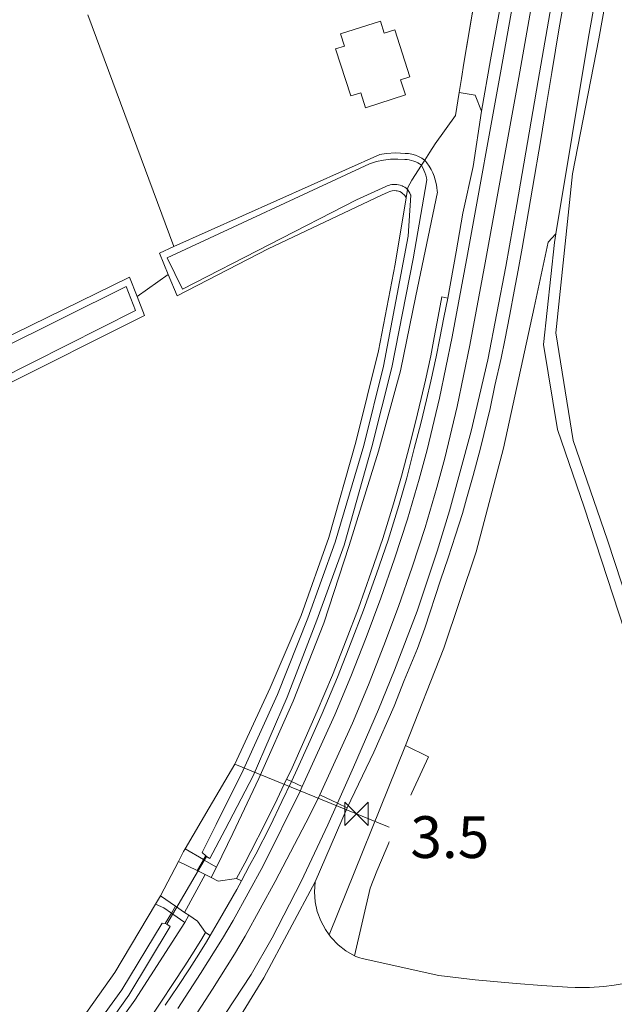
# Model space of a CAD drawing. Extents: x 140829 to 145054, y 448512 to 451778.
# Tile 100 of 152: x 143898 to 143955, y 450576 to 450671. Entities that reach past the tile are written whole.
import ezdxf

# ---------------------------------------------------------------- set-up
doc = ezdxf.new("R2010")
doc.units = 0
doc.header["$MEASUREMENT"] = 0
for name, color, linetype in [('geometrie2dBegroeidTerreindeel', 7, 'Continuous'), ('geometrie2dGrondvlak', 7, 'Continuous'), ('geometrie2dOnbegroeidTerreindeel', 7, 'Continuous'), ('geometrie2dOndersteunendWaterdeel', 7, 'Continuous'), ('geometrie2dOndersteunendWegdeel', 7, 'Continuous'), ('geometrie2dOverigeConstructie', 7, 'Continuous'), ('geometrie2dWaterdeel', 7, 'Continuous'), ('geometrie2dWegdeel', 7, 'Continuous'), ('HMPAL', 1, 'Continuous'), ('PPALHM', 10, 'Continuous')]:
    doc.layers.add(name, color=color, linetype=linetype)
doc.styles.get("Standard").update_dxf_attribs({"font": 'arial.ttf'})

msp = doc.modelspace()

# ---------------------------------------------------------------- linework, layer by layer
at = {"layer": 'geometrie2dBegroeidTerreindeel', "linetype": 'Continuous', "lineweight": 0}
for p, q in [((143904.932, 450671.13), (143913.185, 450648.905)), ((143922.23, 450648.695), (143933.096, 450653.834)), ((143933.096, 450653.834), (143933.735, 450654.126)), ((143933.735, 450654.126), (143933.875, 450654.186)), ((143933.875, 450654.186), (143933.995, 450654.227)), ((143933.995, 450654.227), (143934.114, 450654.257)), ((143934.114, 450654.257), (143934.294, 450654.278)), ((143934.294, 450654.278), (143934.484, 450654.268)), ((143935.441, 450653.595), (143934.384, 450647.236)), ((143934.484, 450654.268), (143934.604, 450654.248)), ((143934.604, 450654.248), (143934.724, 450654.219)), ((143934.724, 450654.219), (143934.845, 450654.179)), ((143934.845, 450654.179), (143934.995, 450654.089)), ((143934.995, 450654.089), (143935.145, 450653.98)), ((143935.145, 450653.98), (143935.235, 450653.9)), ((143935.235, 450653.9), (143935.316, 450653.8)), ((143935.316, 450653.8), (143935.416, 450653.651)), ((143935.416, 450653.651), (143935.441, 450653.595)), ((143913.185, 450648.905), (143911.802, 450648.287)), ((143911.802, 450648.287), (143912.643, 450646.234)), ((143913.483, 450644.182), (143922.23, 450648.695)), ((143934.384, 450647.236), (143932.787, 450638.931)), ((143912.643, 450646.234), (143909.649, 450644.136)), ((143909.649, 450644.136), (143912.643, 450646.234)), ((143912.643, 450646.234), (143913.483, 450644.182)), ((143908.939, 450645.969), (143877.363, 450630.575)), ((143909.649, 450644.136), (143908.939, 450645.969)), ((143910.359, 450642.303), (143909.649, 450644.136)), ((143891.635, 450632.953), (143910.359, 450642.303)), ((143932.787, 450638.931), (143930.628, 450630.184)), ((143930.628, 450630.184), (143928.045, 450621.045)), ((143928.045, 450621.045), (143925.397, 450613.552)), ((143925.397, 450613.552), (143922.4, 450606.641)), ((143922.4, 450606.641), (143919.016, 450599.323)), ((143919.016, 450599.323), (143916.561, 450595.145)), ((143916.561, 450595.145), (143914.257, 450591.222)), ((143914.108, 450590.967), (143913.608, 450590.003)), ((143914.257, 450591.222), (143914.108, 450590.967)), ((143913.608, 450590.003), (143911.909, 450586.718)), ((143911.909, 450586.718), (143911.434, 450585.922)), ((143911.434, 450585.922), (143907.529, 450579.376)), ((143907.529, 450579.376), (143900.732, 450569.833))]:
    msp.add_line(p, q, dxfattribs=at)
at = {"layer": 'geometrie2dGrondvlak', "linetype": 'Continuous', "lineweight": 0}
for p, q in [((143929.171, 450669.287), (143932.984, 450670.514)), ((143932.984, 450670.514), (143933.358, 450669.354)), ((143933.358, 450669.354), (143934.365, 450669.679)), ((143934.365, 450669.679), (143935.815, 450665.17)), ((143929.543, 450668.128), (143929.171, 450669.287)), ((143928.689, 450667.852), (143929.543, 450668.128)), ((143930.139, 450663.344), (143928.689, 450667.852)), ((143928.689, 450667.852), (143928.689, 450667.852)), ((143935.815, 450665.17), (143934.919, 450664.881)), ((143934.919, 450664.881), (143935.38, 450663.446)), ((143931.104, 450663.654), (143930.139, 450663.344)), ((143931.566, 450662.22), (143931.104, 450663.654)), ((143935.38, 450663.446), (143931.566, 450662.22))]:
    msp.add_line(p, q, dxfattribs=at)
at = {"layer": 'geometrie2dOnbegroeidTerreindeel', "linetype": 'Continuous', "lineweight": 0}
for p, q in [((143942.092, 450672.973), (143940.982, 450666.487)), ((143913.185, 450648.905), (143904.932, 450671.13)), ((143932.984, 450670.514), (143929.171, 450669.287)), ((143933.358, 450669.354), (143932.984, 450670.514)), ((143934.365, 450669.679), (143933.358, 450669.354)), ((143935.815, 450665.17), (143934.365, 450669.679)), ((143929.171, 450669.287), (143929.543, 450668.128)), ((143929.543, 450668.128), (143928.689, 450667.852)), ((143928.689, 450667.852), (143930.139, 450663.344)), ((143940.982, 450666.487), (143940.77, 450665.014)), ((143934.919, 450664.881), (143935.815, 450665.17)), ((143940.77, 450665.014), (143940.547, 450663.672)), ((143935.38, 450663.446), (143934.919, 450664.881)), ((143930.139, 450663.344), (143931.104, 450663.654)), ((143931.104, 450663.654), (143931.566, 450662.22)), ((143931.104, 450663.654), (143931.104, 450663.654)), ((143931.566, 450662.22), (143935.38, 450663.446)), ((143940.547, 450663.672), (143940.184, 450661.48)), ((143940.184, 450661.48), (143938.249, 450658.747)), ((143938.249, 450658.747), (143937.731, 450657.953)), ((143932.935, 450657.724), (143913.185, 450648.905)), ((143933.545, 450657.825), (143932.935, 450657.724)), ((143934.475, 450657.878), (143933.545, 450657.825)), ((143935.365, 450657.83), (143934.475, 450657.878)), ((143935.675, 450657.821), (143935.365, 450657.83)), ((143936.005, 450657.762), (143935.675, 450657.821)), ((143936.335, 450657.673), (143936.005, 450657.762)), ((143936.645, 450657.554), (143936.335, 450657.673)), ((143936.946, 450657.394), (143936.645, 450657.554)), ((143937.226, 450657.205), (143936.946, 450657.394)), ((143937.731, 450657.953), (143937.238, 450657.195)), ((143937.238, 450657.195), (143937.226, 450657.205))]:
    msp.add_line(p, q, dxfattribs=at)
at = {"layer": 'geometrie2dOndersteunendWaterdeel', "linetype": 'Continuous', "lineweight": 0}
for p, q in [((143952.947, 450668.974), (143960.716, 450713.165)), ((143961.791, 450712.848), (143953.933, 450668.824)), ((143949.812, 450650.143), (143952.947, 450668.974)), ((143953.933, 450668.824), (143951.414, 450655.895)), ((143913.185, 450648.905), (143932.935, 450657.724)), ((143932.935, 450657.724), (143933.545, 450657.825)), ((143933.545, 450657.825), (143934.475, 450657.878)), ((143934.475, 450657.878), (143935.365, 450657.83)), ((143935.365, 450657.83), (143935.675, 450657.821)), ((143935.675, 450657.821), (143936.005, 450657.762)), ((143936.005, 450657.762), (143936.335, 450657.673)), ((143936.335, 450657.673), (143936.645, 450657.554)), ((143936.645, 450657.554), (143936.946, 450657.394)), ((143936.946, 450657.394), (143937.226, 450657.205)), ((143931.948, 450656.851), (143912.543, 450647.819)), ((143932.607, 450657.053), (143931.948, 450656.851)), ((143933.277, 450657.195), (143932.607, 450657.053)), ((143933.956, 450657.276), (143933.277, 450657.195)), ((143934.646, 450657.288), (143933.956, 450657.276)), ((143935.336, 450657.25), (143934.646, 450657.288)), ((143935.546, 450657.241), (143935.336, 450657.25)), ((143935.756, 450657.211), (143935.546, 450657.241)), ((143935.966, 450657.162), (143935.756, 450657.211)), ((143936.177, 450657.102), (143935.966, 450657.162)), ((143936.377, 450657.023), (143936.177, 450657.102)), ((143936.567, 450656.934), (143936.377, 450657.023)), ((143936.747, 450656.824), (143936.567, 450656.934)), ((143936.914, 450656.697), (143936.747, 450656.824)), ((143937.238, 450657.195), (143936.914, 450656.697)), ((143936.914, 450656.697), (143937.238, 450657.195)), ((143936.922, 450656.685), (143936.914, 450656.697)), ((143937.05, 450656.464), (143936.922, 450656.685)), ((143937.163, 450656.235), (143937.05, 450656.464)), ((143937.226, 450657.205), (143937.238, 450657.195)), ((143937.238, 450657.195), (143937.45, 450656.925)), ((143937.238, 450657.195), (143937.238, 450657.195)), ((143937.45, 450656.925), (143937.654, 450656.623)), ((143937.654, 450656.623), (143937.837, 450656.309)), ((143937.258, 450655.998), (143937.163, 450656.235)), ((143937.338, 450655.755), (143937.258, 450655.998)), ((143937.401, 450655.507), (143937.338, 450655.755)), ((143937.44, 450655.294), (143937.401, 450655.507)), ((143937.837, 450656.309), (143937.997, 450655.982)), ((143937.997, 450655.982), (143938.134, 450655.646)), ((143938.134, 450655.646), (143938.247, 450655.3)), ((143951.414, 450655.895), (143949.811, 450640.634)), ((143930.677, 450653.398), (143933.493, 450654.655)), ((143933.493, 450654.655), (143933.633, 450654.726)), ((143933.633, 450654.726), (143933.783, 450654.776)), ((143933.783, 450654.776), (143933.933, 450654.827)), ((143933.933, 450654.827), (143934.093, 450654.857)), ((143934.093, 450654.857), (143934.253, 450654.867)), ((143934.253, 450654.867), (143934.413, 450654.868)), ((143934.413, 450654.868), (143934.563, 450654.858)), ((143934.563, 450654.858), (143934.723, 450654.829)), ((143934.723, 450654.829), (143934.883, 450654.789)), ((143934.883, 450654.789), (143935.043, 450654.73)), ((143935.043, 450654.73), (143935.059, 450654.723)), ((143935.059, 450654.723), (143935.173, 450654.67)), ((143935.173, 450654.67), (143935.313, 450654.59)), ((143935.313, 450654.59), (143935.444, 450654.501)), ((143936.137, 450647.734), (143937.44, 450655.294)), ((143938.247, 450655.3), (143938.336, 450654.947)), ((143938.336, 450654.947), (143938.401, 450654.59)), ((143938.401, 450654.59), (143938.44, 450654.228)), ((143933.096, 450653.834), (143922.23, 450648.695)), ((143933.735, 450654.126), (143933.096, 450653.834)), ((143933.875, 450654.186), (143933.735, 450654.126)), ((143933.995, 450654.227), (143933.875, 450654.186)), ((143934.114, 450654.257), (143933.995, 450654.227)), ((143934.294, 450654.278), (143934.114, 450654.257)), ((143934.484, 450654.268), (143934.294, 450654.278)), ((143934.384, 450647.236), (143935.441, 450653.595)), ((143934.604, 450654.248), (143934.484, 450654.268)), ((143934.724, 450654.219), (143934.604, 450654.248)), ((143934.845, 450654.179), (143934.724, 450654.219)), ((143934.995, 450654.089), (143934.845, 450654.179)), ((143935.145, 450653.98), (143934.995, 450654.089)), ((143935.235, 450653.9), (143935.145, 450653.98)), ((143935.316, 450653.8), (143935.235, 450653.9)), ((143935.416, 450653.651), (143935.316, 450653.8)), ((143935.441, 450653.595), (143935.416, 450653.651)), ((143935.573, 450654.392), (143935.441, 450653.595)), ((143935.441, 450653.595), (143935.573, 450654.392)), ((143935.441, 450653.595), (143935.441, 450653.595)), ((143935.444, 450654.501), (143935.564, 450654.401)), ((143935.564, 450654.401), (143935.573, 450654.392)), ((143935.573, 450654.392), (143935.612, 450654.34)), ((143935.612, 450654.34), (143935.711, 450654.193)), ((143935.897, 450653.838), (143935.647, 450649.899)), ((143935.711, 450654.193), (143935.8, 450654.041)), ((143935.8, 450654.041), (143935.878, 450653.882)), ((143935.878, 450653.882), (143935.897, 450653.838)), ((143938.445, 450654.139), (143936.374, 450644.199)), ((143938.44, 450654.228), (143938.445, 450654.139)), ((143914.011, 450644.843), (143930.677, 450653.398)), ((143935.647, 450649.899), (143933.29, 450637.468)), ((143949.67, 450649.287), (143949.812, 450650.143)), ((143911.802, 450648.287), (143913.185, 450648.905)), ((143948.635, 450639.529), (143949.67, 450649.287)), ((143912.643, 450646.234), (143911.802, 450648.287)), ((143911.802, 450648.287), (143911.802, 450648.287)), ((143922.23, 450648.695), (143913.483, 450644.182)), ((143912.543, 450647.819), (143914.011, 450644.843)), ((143932.787, 450638.931), (143934.384, 450647.236)), ((143934.086, 450637.321), (143936.137, 450647.734)), ((143913.483, 450644.182), (143912.643, 450646.234)), ((143877.363, 450630.575), (143908.939, 450645.969)), ((143908.939, 450645.969), (143909.649, 450644.136)), ((143908.611, 450645.079), (143889.089, 450635.406)), ((143909.497, 450642.781), (143908.611, 450645.079)), ((143936.374, 450644.199), (143934.903, 450636.997)), ((143909.649, 450644.136), (143910.359, 450642.303)), ((143879.48, 450627.701), (143909.497, 450642.781)), ((143910.359, 450642.303), (143891.635, 450632.953)), ((143949.811, 450640.634), (143951.455, 450630.335)), ((143949.954, 450631.377), (143948.635, 450639.529)), ((143930.628, 450630.184), (143932.787, 450638.931)), ((143933.29, 450637.468), (143931.385, 450629.869)), ((143932.176, 450629.714), (143934.086, 450637.321)), ((143934.903, 450636.997), (143932.805, 450629.311)), ((143952.507, 450623.941), (143949.954, 450631.377)), ((143928.045, 450621.045), (143930.628, 450630.184)), ((143951.455, 450630.335), (143954.761, 450620.793)), ((143931.385, 450629.869), (143928.633, 450620.585)), ((143929.507, 450620.309), (143932.176, 450629.714)), ((143932.805, 450629.311), (143929.982, 450620.285)), ((143965.811, 450583.283), (143952.507, 450623.941)), ((143925.397, 450613.552), (143928.045, 450621.045)), ((143928.633, 450620.585), (143926.012, 450613.3)), ((143954.761, 450620.793), (143962.197, 450598.011)), ((143926.88, 450613.13), (143929.507, 450620.309)), ((143929.982, 450620.285), (143927.564, 450612.821)), ((143922.4, 450606.641), (143925.397, 450613.552)), ((143926.012, 450613.3), (143923.131, 450606.011)), ((143924.055, 450605.731), (143926.88, 450613.13)), ((143927.564, 450612.821), (143924.631, 450605.349)), ((143919.016, 450599.323), (143922.4, 450606.641)), ((143923.131, 450606.011), (143919.824, 450598.761)), ((143920.775, 450598.207), (143924.055, 450605.731)), ((143924.631, 450605.349), (143921.337, 450597.962)), ((143916.561, 450595.145), (143919.016, 450599.323)), ((143919.824, 450598.761), (143917.223, 450593.528)), ((143918.098, 450593.066), (143920.775, 450598.207)), ((143921.337, 450597.962), (143918.819, 450592.685)), ((143914.257, 450591.222), (143916.561, 450595.145)), ((143917.223, 450593.528), (143915.902, 450590.868)), ((143916.64, 450590.269), (143918.098, 450593.066)), ((143918.819, 450592.685), (143917.273, 450589.448)), ((143916.035, 450590.176), (143914.257, 450591.222)), ((143915.902, 450590.868), (143916.247, 450590.528)), ((143916.247, 450590.528), (143916.035, 450590.176)), ((143916.035, 450590.176), (143916.247, 450590.528)), ((143916.247, 450590.528), (143916.299, 450590.477)), ((143916.299, 450590.477), (143916.64, 450590.269)), ((143916.1, 450590.138), (143916.035, 450590.176)), ((143917.273, 450589.448), (143916.1, 450590.138)), ((143907.529, 450579.376), (143911.434, 450585.922)), ((143911.434, 450585.922), (143912.206, 450585.549)), ((143912.206, 450585.549), (143912.941, 450585.042)), ((143912.339, 450584.042), (143912.941, 450585.042)), ((143912.941, 450585.042), (143912.339, 450584.042)), ((143912.941, 450585.042), (143913.068, 450584.954)), ((143913.068, 450584.954), (143914.223, 450584.158)), ((143912.066, 450584.099), (143908.197, 450577.702)), ((143908.853, 450577.19), (143912.825, 450583.77)), ((143914.223, 450584.158), (143909.425, 450576.717)), ((143912.339, 450584.042), (143912.066, 450584.099)), ((143912.514, 450584.006), (143912.339, 450584.042)), ((143912.825, 450583.77), (143912.514, 450584.006)), ((143900.732, 450569.833), (143907.529, 450579.376)), ((143908.197, 450577.702), (143900.051, 450566.484)), ((143900.877, 450566.055), (143908.853, 450577.19)), ((143909.425, 450576.717), (143901.282, 450565.372))]:
    msp.add_line(p, q, dxfattribs=at)
at = {"layer": 'geometrie2dOndersteunendWegdeel', "linetype": 'Continuous', "lineweight": 0}
for p, q in [((143960.716, 450713.165), (143952.947, 450668.974)), ((143950.135, 450669.855), (143950.771, 450673.461)), ((143949.42, 450665.59), (143950.135, 450669.855)), ((143952.947, 450668.974), (143949.812, 450650.143)), ((143948.892, 450662.338), (143949.42, 450665.59)), ((143940.184, 450661.48), (143940.547, 450663.672)), ((143940.547, 450663.672), (143942.068, 450663.42)), ((143942.068, 450663.42), (143942.681, 450661.88)), ((143948.353, 450659.171), (143948.892, 450662.338)), ((143938.249, 450658.747), (143940.184, 450661.48)), ((143942.681, 450661.88), (143941.884, 450656.591)), ((143937.731, 450657.953), (143938.249, 450658.747)), ((143947.571, 450654.523), (143948.353, 450659.171)), ((143937.238, 450657.195), (143937.731, 450657.953)), ((143937.45, 450656.925), (143937.238, 450657.195)), ((143937.654, 450656.623), (143937.45, 450656.925)), ((143937.837, 450656.309), (143937.654, 450656.623)), ((143941.884, 450656.591), (143940.903, 450652.115)), ((143937.997, 450655.982), (143937.837, 450656.309)), ((143938.134, 450655.646), (143937.997, 450655.982)), ((143938.247, 450655.3), (143938.134, 450655.646)), ((143938.336, 450654.947), (143938.247, 450655.3)), ((143938.401, 450654.59), (143938.336, 450654.947)), ((143938.44, 450654.228), (143938.401, 450654.59)), ((143947.187, 450652.275), (143947.571, 450654.523)), ((143936.374, 450644.199), (143938.445, 450654.139)), ((143938.445, 450654.139), (143938.44, 450654.228)), ((143940.903, 450652.115), (143940.243, 450648.412)), ((143946.568, 450648.77), (143947.187, 450652.275)), ((143949.812, 450650.143), (143949.074, 450649.331)), ((143949.074, 450649.331), (143949.812, 450650.143)), ((143949.812, 450650.143), (143949.67, 450649.287)), ((143949.812, 450650.143), (143949.812, 450650.143)), ((143949.074, 450649.331), (143947.737, 450643.065)), ((143947.737, 450643.065), (143949.074, 450649.331)), ((143949.67, 450649.287), (143948.635, 450639.529)), ((143940.243, 450648.412), (143939.437, 450643.977)), ((143946.197, 450646.66), (143946.568, 450648.77)), ((143945.824, 450644.651), (143946.197, 450646.66)), ((143934.903, 450636.997), (143936.374, 450644.199)), ((143945.404, 450642.401), (143945.824, 450644.651)), ((143938.531, 450642.221), (143938.886, 450644.096)), ((143938.886, 450644.096), (143938.531, 450642.221)), ((143938.886, 450644.096), (143939.437, 450643.977)), ((143939.437, 450643.977), (143938.886, 450644.096)), ((143939.437, 450643.977), (143939.078, 450642.102)), ((143947.737, 450643.065), (143944.772, 450629.606)), ((143944.772, 450629.606), (143947.737, 450643.065)), ((143944.92, 450639.935), (143945.404, 450642.401)), ((143938.138, 450640.209), (143938.531, 450642.221)), ((143938.531, 450642.221), (143938.138, 450640.209)), ((143939.078, 450642.102), (143938.691, 450640.137)), ((143937.811, 450638.45), (143938.138, 450640.209)), ((143938.138, 450640.209), (143937.811, 450638.45)), ((143938.691, 450640.137), (143938.325, 450638.342)), ((143944.55, 450638.21), (143944.92, 450639.935)), ((143948.635, 450639.529), (143949.954, 450631.377)), ((143937.298, 450636.127), (143937.811, 450638.45)), ((143937.811, 450638.45), (143937.298, 450636.127)), ((143938.325, 450638.342), (143937.812, 450636.011)), ((143943.941, 450635.595), (143944.55, 450638.21)), ((143932.805, 450629.311), (143934.903, 450636.997)), ((143936.891, 450634.345), (143937.298, 450636.127)), ((143937.298, 450636.127), (143936.891, 450634.345)), ((143937.812, 450636.011), (143937.403, 450634.224)), ((143943.496, 450633.408), (143943.941, 450635.595)), ((143936.342, 450632.091), (143936.891, 450634.345)), ((143936.891, 450634.345), (143936.342, 450632.091)), ((143937.403, 450634.224), (143936.853, 450631.963)), ((143942.595, 450629.608), (143943.496, 450633.408)), ((143935.727, 450629.692), (143936.342, 450632.091)), ((143936.342, 450632.091), (143935.727, 450629.692)), ((143936.853, 450631.963), (143936.236, 450629.562)), ((143949.954, 450631.377), (143952.507, 450623.941)), ((143929.982, 450620.285), (143932.805, 450629.311)), ((143935.013, 450626.905), (143935.727, 450629.692)), ((143935.727, 450629.692), (143935.013, 450626.905)), ((143936.236, 450629.562), (143935.52, 450626.767)), ((143941.87, 450626.984), (143942.595, 450629.608)), ((143944.772, 450629.606), (143942.151, 450619.681)), ((143942.151, 450619.681), (143944.772, 450629.606)), ((143934.24, 450624.262), (143935.013, 450626.905)), ((143935.013, 450626.905), (143934.24, 450624.262)), ((143935.52, 450626.767), (143934.743, 450624.11)), ((143941.251, 450624.75), (143941.87, 450626.984)), ((143940.849, 450623.353), (143941.251, 450624.75)), ((143933.216, 450620.956), (143934.24, 450624.262)), ((143934.24, 450624.262), (143933.216, 450620.956)), ((143934.743, 450624.11), (143933.715, 450620.793)), ((143952.507, 450623.941), (143965.811, 450583.283)), ((143940.193, 450621.249), (143940.849, 450623.353)), ((143932.111, 450617.723), (143933.216, 450620.956)), ((143933.216, 450620.956), (143932.111, 450617.723)), ((143933.715, 450620.793), (143932.607, 450617.551)), ((143939.469, 450619.085), (143940.193, 450621.249)), ((143927.564, 450612.821), (143929.982, 450620.285)), ((143942.151, 450619.681), (143939.055, 450610.449)), ((143939.055, 450610.449), (143942.151, 450619.681)), ((143938.758, 450616.952), (143939.469, 450619.085)), ((143930.876, 450614.26), (143932.111, 450617.723)), ((143932.111, 450617.723), (143930.876, 450614.26)), ((143932.607, 450617.551), (143931.37, 450614.078)), ((143937.239, 450612.363), (143938.758, 450616.952)), ((143929.703, 450611.216), (143930.876, 450614.26)), ((143930.876, 450614.26), (143929.703, 450611.216)), ((143931.37, 450614.078), (143930.193, 450611.026)), ((143924.631, 450605.349), (143927.564, 450612.821)), ((143936.535, 450610.401), (143937.239, 450612.363)), ((143928.376, 450607.845), (143929.703, 450611.216)), ((143929.703, 450611.216), (143928.376, 450607.845)), ((143930.193, 450611.026), (143928.863, 450607.646)), ((143935.262, 450607.337), (143936.535, 450610.401)), ((143939.055, 450610.449), (143935.387, 450601.124)), ((143935.387, 450601.124), (143939.055, 450610.449)), ((143926.927, 450604.394), (143928.376, 450607.845)), ((143928.376, 450607.845), (143926.927, 450604.394)), ((143928.863, 450607.646), (143927.41, 450604.187)), ((143934.302, 450604.89), (143935.262, 450607.337)), ((143921.337, 450597.962), (143924.631, 450605.349)), ((143932.355, 450600.484), (143934.302, 450604.89)), ((143925.782, 450601.792), (143926.927, 450604.394)), ((143926.927, 450604.394), (143925.782, 450601.792)), ((143927.41, 450604.187), (143926.262, 450601.579)), ((143924.381, 450598.699), (143925.782, 450601.792)), ((143925.782, 450601.792), (143924.381, 450598.699)), ((143926.262, 450601.579), (143924.857, 450598.477)), ((143928.058, 450582.985), (143935.387, 450601.124)), ((143935.387, 450601.124), (143928.058, 450582.985)), ((143935.387, 450601.124), (143937.592, 450600.034)), ((143935.387, 450601.124), (143935.387, 450601.124)), ((143937.592, 450600.034), (143935.387, 450601.124)), ((143929.81, 450595.146), (143932.355, 450600.484)), ((143937.592, 450600.034), (143933.993, 450592.221)), ((143933.993, 450592.221), (143937.592, 450600.034)), ((143918.819, 450592.685), (143921.337, 450597.962)), ((143923.989, 450597.88), (143924.381, 450598.699)), ((143924.381, 450598.699), (143923.989, 450597.88)), ((143924.857, 450598.477), (143924.465, 450597.656)), ((143923.07, 450595.96), (143923.989, 450597.88)), ((143923.989, 450597.88), (143923.07, 450595.96)), ((143924.465, 450597.656), (143923.544, 450595.732)), ((143924.465, 450597.656), (143923.989, 450597.88)), ((143923.989, 450597.88), (143923.989, 450597.88)), ((143923.989, 450597.88), (143924.465, 450597.656)), ((143924.465, 450597.656), (143924.465, 450597.656)), ((143921.938, 450593.623), (143923.07, 450595.96)), ((143923.07, 450595.96), (143921.938, 450593.623)), ((143923.544, 450595.732), (143922.408, 450593.389)), ((143926.735, 450588.048), (143929.81, 450595.146)), ((143920.562, 450590.958), (143921.938, 450593.623)), ((143921.938, 450593.623), (143920.562, 450590.958)), ((143922.408, 450593.389), (143921.028, 450590.715)), ((143917.273, 450589.448), (143918.819, 450592.685)), ((143933.993, 450592.221), (143932.626, 450589.063)), ((143932.626, 450589.063), (143933.993, 450592.221)), ((143913.608, 450590.003), (143914.108, 450590.967)), ((143914.108, 450590.967), (143914.257, 450591.222)), ((143914.257, 450591.222), (143916.035, 450590.176)), ((143919.979, 450589.847), (143920.562, 450590.958)), ((143920.562, 450590.958), (143919.979, 450589.847)), ((143921.028, 450590.715), (143920.444, 450589.602)), ((143915.401, 450589.123), (143913.608, 450590.003)), ((143916.035, 450590.176), (143915.401, 450589.123)), ((143915.401, 450589.123), (143916.035, 450590.176)), ((143916.035, 450590.176), (143916.035, 450590.176)), ((143916.035, 450590.176), (143916.1, 450590.138)), ((143916.1, 450590.138), (143917.273, 450589.448)), ((143916.764, 450588.45), (143917.273, 450589.448)), ((143917.273, 450589.448), (143916.764, 450588.45)), ((143917.273, 450589.448), (143917.273, 450589.448)), ((143919.196, 450588.381), (143919.979, 450589.847)), ((143919.979, 450589.847), (143919.196, 450588.381)), ((143920.444, 450589.602), (143919.66, 450588.134)), ((143916.187, 450588.737), (143915.401, 450589.123)), ((143916.764, 450588.45), (143916.187, 450588.737)), ((143932.626, 450589.063), (143932.003, 450587.455)), ((143932.003, 450587.455), (143932.626, 450589.063)), ((143917.417, 450588.126), (143916.764, 450588.45)), ((143916.764, 450588.45), (143916.764, 450588.45)), ((143919.196, 450588.381), (143917.417, 450588.126)), ((143919.66, 450588.134), (143919.196, 450588.381)), ((143926.667, 450587.097), (143926.735, 450588.048)), ((143911.434, 450585.922), (143911.909, 450586.718)), ((143911.909, 450586.718), (143913.351, 450585.722)), ((143911.909, 450586.718), (143911.909, 450586.718)), ((143926.734, 450586.145), (143926.667, 450587.097)), ((143932.003, 450587.455), (143930.503, 450580.95)), ((143930.503, 450580.95), (143932.003, 450587.455)), ((143912.206, 450585.549), (143911.434, 450585.922)), ((143912.941, 450585.042), (143913.351, 450585.722)), ((143913.351, 450585.722), (143912.941, 450585.042)), ((143913.351, 450585.722), (143914.214, 450585.125)), ((143926.931, 450585.212), (143926.734, 450586.145)), ((143912.941, 450585.042), (143912.206, 450585.549)), ((143913.068, 450584.954), (143912.941, 450585.042)), ((143914.223, 450584.158), (143913.068, 450584.954)), ((143914.214, 450585.125), (143914.625, 450584.841)), ((143914.214, 450585.125), (143914.214, 450585.125)), ((143914.223, 450584.158), (143914.625, 450584.841)), ((143914.625, 450584.841), (143914.223, 450584.158)), ((143914.625, 450584.841), (143915.442, 450584.278)), ((143927.257, 450584.316), (143926.931, 450585.212)), ((143909.425, 450576.717), (143914.223, 450584.158)), ((143915.442, 450584.278), (143916.206, 450583.186)), ((143927.704, 450583.473), (143927.257, 450584.316)), ((143915.847, 450582.581), (143916.206, 450583.186)), ((143916.206, 450583.186), (143915.847, 450582.581)), ((143916.206, 450583.186), (143916.657, 450582.918)), ((143916.206, 450583.186), (143916.206, 450583.186)), ((143916.657, 450582.918), (143916.298, 450582.311)), ((143928.058, 450582.985), (143927.704, 450583.473)), ((143928.264, 450582.701), (143928.058, 450582.985)), ((143915.127, 450581.397), (143915.847, 450582.581)), ((143915.847, 450582.581), (143915.127, 450581.397)), ((143916.298, 450582.311), (143915.572, 450581.118)), ((143928.926, 450582.015), (143928.264, 450582.701)), ((143929.677, 450581.427), (143928.926, 450582.015)), ((143914.227, 450579.996), (143915.127, 450581.397)), ((143915.127, 450581.397), (143914.227, 450579.996)), ((143915.572, 450581.118), (143914.669, 450579.711)), ((143930.503, 450580.95), (143929.677, 450581.427)), ((143930.624, 450580.9), (143930.503, 450580.95)), ((143913.124, 450578.3), (143914.227, 450579.996)), ((143914.227, 450579.996), (143913.124, 450578.3)), ((143931.013, 450580.757), (143930.624, 450580.9)), ((143931.244, 450580.7), (143931.013, 450580.757)), ((143938.596, 450579.069), (143931.244, 450580.7)), ((143914.669, 450579.711), (143913.563, 450578.01)), ((143942.066, 450578.666), (143938.596, 450579.069)), ((143911.923, 450576.513), (143913.124, 450578.3)), ((143913.124, 450578.3), (143911.923, 450576.513)), ((143946.003, 450578.324), (143942.066, 450578.666)), ((143948.471, 450578.132), (143946.003, 450578.324)), ((143950.94, 450577.954), (143948.471, 450578.132)), ((143955.385, 450578.149), (143954.422, 450578.022)), ((143956.734, 450578.376), (143955.385, 450578.149)), ((143913.563, 450578.01), (143912.36, 450576.22)), ((143951.665, 450577.917), (143950.94, 450577.954)), ((143953.045, 450577.921), (143951.665, 450577.917)), ((143954.422, 450578.022), (143953.045, 450577.921)), ((143901.282, 450565.372), (143909.425, 450576.717)), ((143910.707, 450574.699), (143911.923, 450576.513)), ((143911.923, 450576.513), (143910.707, 450574.699))]:
    msp.add_line(p, q, dxfattribs=at)
at = {"layer": 'geometrie2dOverigeConstructie', "linetype": 'Continuous', "lineweight": 0}
for p, q in [((143912.514, 450584.006), (143916.299, 450590.477)), ((143916.299, 450590.477), (143912.514, 450584.006))]:
    msp.add_line(p, q, dxfattribs=at)
at = {"layer": 'geometrie2dWaterdeel', "linetype": 'Continuous', "lineweight": 0}
for p, q in [((143961.791, 450712.848), (143953.933, 450668.824)), ((143953.933, 450668.824), (143951.414, 450655.895)), ((143912.543, 450647.819), (143931.948, 450656.851)), ((143931.948, 450656.851), (143932.607, 450657.053)), ((143932.607, 450657.053), (143933.277, 450657.195)), ((143933.277, 450657.195), (143933.956, 450657.276)), ((143933.956, 450657.276), (143934.646, 450657.288)), ((143934.646, 450657.288), (143935.336, 450657.25)), ((143935.336, 450657.25), (143935.546, 450657.241)), ((143935.546, 450657.241), (143935.756, 450657.211)), ((143935.756, 450657.211), (143935.966, 450657.162)), ((143935.966, 450657.162), (143936.177, 450657.102)), ((143936.914, 450656.697), (143935.989, 450655.277)), ((143935.989, 450655.277), (143936.914, 450656.697)), ((143936.177, 450657.102), (143936.377, 450657.023)), ((143936.377, 450657.023), (143936.567, 450656.934)), ((143936.567, 450656.934), (143936.747, 450656.824)), ((143936.747, 450656.824), (143936.914, 450656.697)), ((143936.914, 450656.697), (143936.922, 450656.685)), ((143936.914, 450656.697), (143936.914, 450656.697)), ((143936.922, 450656.685), (143937.05, 450656.464)), ((143937.05, 450656.464), (143937.163, 450656.235)), ((143937.163, 450656.235), (143937.258, 450655.998)), ((143937.258, 450655.998), (143937.338, 450655.755)), ((143937.338, 450655.755), (143937.401, 450655.507)), ((143937.401, 450655.507), (143937.44, 450655.294)), ((143951.414, 450655.895), (143949.811, 450640.634)), ((143933.493, 450654.655), (143930.677, 450653.398)), ((143933.633, 450654.726), (143933.493, 450654.655)), ((143933.783, 450654.776), (143933.633, 450654.726)), ((143933.933, 450654.827), (143933.783, 450654.776)), ((143934.093, 450654.857), (143933.933, 450654.827)), ((143934.253, 450654.867), (143934.093, 450654.857)), ((143934.413, 450654.868), (143934.253, 450654.867)), ((143934.563, 450654.858), (143934.413, 450654.868)), ((143934.723, 450654.829), (143934.563, 450654.858)), ((143934.883, 450654.789), (143934.723, 450654.829)), ((143935.043, 450654.73), (143934.883, 450654.789)), ((143935.059, 450654.723), (143935.043, 450654.73)), ((143935.173, 450654.67), (143935.059, 450654.723)), ((143935.313, 450654.59), (143935.173, 450654.67)), ((143935.444, 450654.501), (143935.313, 450654.59)), ((143935.605, 450654.585), (143935.573, 450654.392)), ((143935.573, 450654.392), (143935.605, 450654.585)), ((143935.989, 450655.277), (143935.605, 450654.585)), ((143935.605, 450654.585), (143935.989, 450655.277)), ((143937.44, 450655.294), (143936.137, 450647.734)), ((143935.564, 450654.401), (143935.444, 450654.501)), ((143935.573, 450654.392), (143935.564, 450654.401)), ((143935.573, 450654.392), (143935.573, 450654.392)), ((143935.612, 450654.34), (143935.573, 450654.392)), ((143935.711, 450654.193), (143935.612, 450654.34)), ((143935.647, 450649.899), (143935.897, 450653.838)), ((143935.8, 450654.041), (143935.711, 450654.193)), ((143935.878, 450653.882), (143935.8, 450654.041)), ((143935.897, 450653.838), (143935.878, 450653.882)), ((143930.677, 450653.398), (143914.011, 450644.843)), ((143933.29, 450637.468), (143935.647, 450649.899)), ((143914.011, 450644.843), (143912.543, 450647.819)), ((143936.137, 450647.734), (143934.086, 450637.321)), ((143889.089, 450635.406), (143908.611, 450645.079)), ((143908.611, 450645.079), (143909.497, 450642.781)), ((143909.497, 450642.781), (143879.48, 450627.701)), ((143949.811, 450640.634), (143951.455, 450630.335)), ((143931.385, 450629.869), (143933.29, 450637.468)), ((143934.086, 450637.321), (143932.176, 450629.714)), ((143951.455, 450630.335), (143954.761, 450620.793)), ((143928.633, 450620.585), (143931.385, 450629.869)), ((143932.176, 450629.714), (143929.507, 450620.309)), ((143926.012, 450613.3), (143928.633, 450620.585)), ((143954.761, 450620.793), (143962.197, 450598.011)), ((143929.507, 450620.309), (143926.88, 450613.13)), ((143923.131, 450606.011), (143926.012, 450613.3)), ((143926.88, 450613.13), (143924.055, 450605.731)), ((143919.824, 450598.761), (143923.131, 450606.011)), ((143924.055, 450605.731), (143920.775, 450598.207)), ((143917.223, 450593.528), (143919.824, 450598.761)), ((143920.775, 450598.207), (143918.098, 450593.066)), ((143915.902, 450590.868), (143917.223, 450593.528)), ((143918.098, 450593.066), (143916.64, 450590.269)), ((143916.247, 450590.528), (143915.902, 450590.868)), ((143916.299, 450590.477), (143916.247, 450590.528)), ((143916.64, 450590.269), (143916.299, 450590.477)), ((143908.197, 450577.702), (143912.066, 450584.099)), ((143912.825, 450583.77), (143908.853, 450577.19)), ((143912.066, 450584.099), (143912.339, 450584.042)), ((143912.339, 450584.042), (143912.514, 450584.006)), ((143912.514, 450584.006), (143912.825, 450583.77)), ((143900.051, 450566.484), (143908.197, 450577.702)), ((143908.853, 450577.19), (143900.877, 450566.055)), ((143908.197, 450577.702), (143908.197, 450577.702))]:
    msp.add_line(p, q, dxfattribs=at)
at = {"layer": 'geometrie2dWegdeel', "linetype": 'Continuous', "lineweight": 0}
for p, q in [((143947.409, 450681.97), (143944.575, 450665.912)), ((143944.575, 450665.912), (143947.409, 450681.97)), ((143946.266, 450665.117), (143949.193, 450681.685)), ((143949.193, 450681.685), (143946.266, 450665.117)), ((143943.555, 450666.788), (143944.934, 450674.349)), ((143944.934, 450674.349), (143943.555, 450666.788)), ((143948.126, 450664.814), (143949.822, 450674.706)), ((143949.822, 450674.706), (143948.126, 450664.814)), ((143950.771, 450673.461), (143950.135, 450669.855)), ((143940.982, 450666.487), (143942.092, 450672.973)), ((143950.135, 450669.855), (143949.42, 450665.59)), ((143942.681, 450661.88), (143943.555, 450666.788)), ((143943.555, 450666.788), (143942.681, 450661.88)), ((143940.77, 450665.014), (143940.982, 450666.487)), ((143944.575, 450665.912), (143941.341, 450648.142)), ((143941.341, 450648.142), (143944.575, 450665.912)), ((143940.547, 450663.672), (143940.77, 450665.014)), ((143943.034, 450647.348), (143946.266, 450665.117)), ((143946.266, 450665.117), (143943.034, 450647.348)), ((143949.42, 450665.59), (143948.892, 450662.338)), ((143946.068, 450652.933), (143948.126, 450664.814)), ((143948.126, 450664.814), (143946.068, 450652.933)), ((143942.068, 450663.42), (143940.547, 450663.672)), ((143942.681, 450661.88), (143942.068, 450663.42)), ((143948.892, 450662.338), (143948.353, 450659.171)), ((143941.884, 450656.591), (143942.681, 450661.88)), ((143942.681, 450661.88), (143942.681, 450661.88)), ((143942.681, 450661.88), (143942.681, 450661.88)), ((143948.353, 450659.171), (143947.571, 450654.523)), ((143940.903, 450652.115), (143941.884, 450656.591)), ((143947.571, 450654.523), (143947.187, 450652.275)), ((143945.008, 450647.005), (143946.068, 450652.933)), ((143946.068, 450652.933), (143945.008, 450647.005)), ((143940.243, 450648.412), (143940.903, 450652.115)), ((143947.187, 450652.275), (143946.568, 450648.77)), ((143939.437, 450643.977), (143940.243, 450648.412)), ((143941.341, 450648.142), (143939.856, 450640.272)), ((143939.856, 450640.272), (143941.341, 450648.142)), ((143946.568, 450648.77), (143946.197, 450646.66)), ((143941.547, 450639.478), (143943.034, 450647.348)), ((143943.034, 450647.348), (143941.547, 450639.478)), ((143943.282, 450638.065), (143945.008, 450647.005)), ((143945.008, 450647.005), (143943.282, 450638.065)), ((143946.197, 450646.66), (143945.824, 450644.651)), ((143945.824, 450644.651), (143945.404, 450642.401)), ((143939.078, 450642.102), (143939.437, 450643.977)), ((143945.404, 450642.401), (143944.92, 450639.935)), ((143938.691, 450640.137), (143939.078, 450642.102)), ((143938.325, 450638.342), (143938.691, 450640.137)), ((143939.856, 450640.272), (143938.658, 450634.383)), ((143938.658, 450634.383), (143939.856, 450640.272)), ((143940.349, 450633.588), (143941.547, 450639.478)), ((143941.547, 450639.478), (143940.349, 450633.588)), ((143944.92, 450639.935), (143944.55, 450638.21)), ((143937.812, 450636.011), (143938.325, 450638.342)), ((143941.688, 450631.224), (143943.282, 450638.065)), ((143943.282, 450638.065), (143941.688, 450631.224)), ((143944.55, 450638.21), (143943.941, 450635.595)), ((143937.403, 450634.224), (143937.812, 450636.011)), ((143943.941, 450635.595), (143943.496, 450633.408)), ((143936.853, 450631.963), (143937.403, 450634.224)), ((143938.658, 450634.383), (143937.467, 450629.449)), ((143937.467, 450629.449), (143938.658, 450634.383)), ((143939.159, 450628.655), (143940.349, 450633.588)), ((143940.349, 450633.588), (143939.159, 450628.655)), ((143943.496, 450633.408), (143942.595, 450629.608)), ((143936.236, 450629.562), (143936.853, 450631.963)), ((143939.612, 450623.586), (143941.688, 450631.224)), ((143941.688, 450631.224), (143939.612, 450623.586)), ((143935.52, 450626.767), (143936.236, 450629.562)), ((143937.467, 450629.449), (143936.697, 450626.627)), ((143936.697, 450626.627), (143937.467, 450629.449)), ((143942.595, 450629.608), (143941.87, 450626.984)), ((143938.389, 450625.833), (143939.159, 450628.655)), ((143939.159, 450628.655), (143938.389, 450625.833)), ((143934.743, 450624.11), (143935.52, 450626.767)), ((143936.697, 450626.627), (143935.576, 450622.783)), ((143935.576, 450622.783), (143936.697, 450626.627)), ((143941.87, 450626.984), (143941.251, 450624.75)), ((143937.267, 450621.989), (143938.389, 450625.833)), ((143938.389, 450625.833), (143937.267, 450621.989)), ((143941.251, 450624.75), (143940.849, 450623.353)), ((143933.715, 450620.793), (143934.743, 450624.11)), ((143938.418, 450619.721), (143939.612, 450623.586)), ((143939.612, 450623.586), (143938.418, 450619.721)), ((143935.576, 450622.783), (143934.343, 450618.982)), ((143934.343, 450618.982), (143935.576, 450622.783)), ((143940.849, 450623.353), (143940.193, 450621.249)), ((143936.035, 450618.188), (143937.267, 450621.989)), ((143937.267, 450621.989), (143936.035, 450618.188)), ((143932.607, 450617.551), (143933.715, 450620.793)), ((143940.193, 450621.249), (143939.469, 450619.085)), ((143936.514, 450613.986), (143938.418, 450619.721)), ((143938.418, 450619.721), (143936.514, 450613.986)), ((143934.343, 450618.982), (143933.033, 450615.221)), ((143933.033, 450615.221), (143934.343, 450618.982)), ((143939.469, 450619.085), (143938.758, 450616.952)), ((143934.725, 450614.427), (143936.035, 450618.188)), ((143936.035, 450618.188), (143934.725, 450614.427)), ((143931.37, 450614.078), (143932.607, 450617.551)), ((143938.758, 450616.952), (143937.239, 450612.363)), ((143933.033, 450615.221), (143931.625, 450611.473)), ((143931.625, 450611.473), (143933.033, 450615.221)), ((143930.193, 450611.026), (143931.37, 450614.078)), ((143933.316, 450610.679), (143934.725, 450614.427)), ((143934.725, 450614.427), (143933.316, 450610.679)), ((143934.348, 450608.313), (143936.514, 450613.986)), ((143936.514, 450613.986), (143934.348, 450608.313)), ((143937.239, 450612.363), (143936.535, 450610.401)), ((143931.625, 450611.473), (143930.159, 450607.732)), ((143930.159, 450607.732), (143931.625, 450611.473)), ((143928.863, 450607.646), (143930.193, 450611.026)), ((143931.85, 450606.937), (143933.316, 450610.679)), ((143933.316, 450610.679), (143931.85, 450606.937)), ((143936.535, 450610.401), (143935.262, 450607.337)), ((143932.804, 450604.572), (143934.348, 450608.313)), ((143934.348, 450608.313), (143932.804, 450604.572)), ((143927.41, 450604.187), (143928.863, 450607.646)), ((143930.159, 450607.732), (143928.607, 450604.036)), ((143928.607, 450604.036), (143930.159, 450607.732)), ((143930.298, 450603.241), (143931.85, 450606.937)), ((143931.85, 450606.937), (143930.298, 450603.241)), ((143935.262, 450607.337), (143934.302, 450604.89)), ((143930.414, 450599.027), (143932.804, 450604.572)), ((143932.804, 450604.572), (143930.414, 450599.027)), ((143934.302, 450604.89), (143932.355, 450600.484)), ((143928.607, 450604.036), (143925.484, 450597.178)), ((143925.484, 450597.178), (143928.607, 450604.036)), ((143926.262, 450601.579), (143927.41, 450604.187)), ((143927.175, 450596.383), (143930.298, 450603.241)), ((143930.298, 450603.241), (143927.175, 450596.383)), ((143924.857, 450598.477), (143926.262, 450601.579)), ((143932.355, 450600.484), (143929.81, 450595.146)), ((143928.867, 450595.589), (143930.414, 450599.027)), ((143930.414, 450599.027), (143928.867, 450595.589)), ((143924.465, 450597.656), (143924.857, 450598.477)), ((143923.544, 450595.732), (143924.465, 450597.656)), ((143925.484, 450597.178), (143924.465, 450597.656)), ((143924.465, 450597.656), (143925.484, 450597.178)), ((143925.484, 450597.178), (143925.287, 450596.744)), ((143925.287, 450596.744), (143925.484, 450597.178)), ((143925.484, 450597.178), (143925.484, 450597.178)), ((143925.287, 450596.744), (143921.738, 450589.57)), ((143921.738, 450589.57), (143925.287, 450596.744)), ((143927.175, 450596.383), (143926.206, 450594.426)), ((143926.206, 450594.426), (143927.175, 450596.383)), ((143928.867, 450595.589), (143927.175, 450596.383)), ((143927.175, 450596.383), (143927.175, 450596.383)), ((143927.175, 450596.383), (143928.867, 450595.589)), ((143922.408, 450593.389), (143923.544, 450595.732)), ((143929.81, 450595.146), (143926.735, 450588.048)), ((143927.938, 450593.525), (143928.867, 450595.589)), ((143928.867, 450595.589), (143927.938, 450593.525)), ((143929.81, 450595.146), (143928.867, 450595.589)), ((143928.867, 450595.589), (143929.81, 450595.146)), ((143928.867, 450595.589), (143928.867, 450595.589)), ((143929.81, 450595.146), (143929.81, 450595.146)), ((143926.206, 450594.426), (143922.89, 450588.079)), ((143922.89, 450588.079), (143926.206, 450594.426)), ((143921.028, 450590.715), (143922.408, 450593.389)), ((143925.388, 450588.089), (143927.938, 450593.525)), ((143927.938, 450593.525), (143925.388, 450588.089)), ((143920.444, 450589.602), (143921.028, 450590.715)), ((143911.909, 450586.718), (143913.608, 450590.003)), ((143913.608, 450590.003), (143915.401, 450589.123)), ((143921.738, 450589.57), (143918.857, 450584.349)), ((143918.857, 450584.349), (143921.738, 450589.57)), ((143919.66, 450588.134), (143920.444, 450589.602)), ((143916.187, 450588.737), (143914.214, 450585.125)), ((143914.214, 450585.125), (143916.187, 450588.737)), ((143915.401, 450589.123), (143916.187, 450588.737)), ((143916.187, 450588.737), (143916.764, 450588.45)), ((143916.187, 450588.737), (143916.187, 450588.737)), ((143916.764, 450588.45), (143917.417, 450588.126)), ((143917.417, 450588.126), (143919.196, 450588.381)), ((143919.196, 450588.381), (143919.66, 450588.134)), ((143919.66, 450588.134), (143919.221, 450587.314)), ((143919.221, 450587.314), (143919.66, 450588.134)), ((143922.89, 450588.079), (143920.009, 450582.858)), ((143920.009, 450582.858), (143922.89, 450588.079)), ((143921.801, 450578.852), (143926.735, 450588.048)), ((143926.735, 450588.048), (143921.801, 450578.852)), ((143922.612, 450582.689), (143925.388, 450588.089)), ((143925.388, 450588.089), (143922.612, 450582.689)), ((143926.735, 450588.048), (143926.667, 450587.097)), ((143913.351, 450585.722), (143911.909, 450586.718)), ((143919.221, 450587.314), (143917.55, 450584.427)), ((143917.55, 450584.427), (143919.221, 450587.314)), ((143926.667, 450587.097), (143926.734, 450586.145)), ((143914.214, 450585.125), (143913.351, 450585.722)), ((143926.734, 450586.145), (143926.931, 450585.212)), ((143914.214, 450585.125), (143914.214, 450585.125)), ((143914.625, 450584.841), (143914.214, 450585.125)), ((143915.442, 450584.278), (143914.625, 450584.841)), ((143926.931, 450585.212), (143927.257, 450584.316)), ((143916.206, 450583.186), (143915.442, 450584.278)), ((143917.55, 450584.427), (143916.657, 450582.918)), ((143916.657, 450582.918), (143917.55, 450584.427)), ((143918.857, 450584.349), (143917.827, 450582.617)), ((143917.827, 450582.617), (143918.857, 450584.349)), ((143927.257, 450584.316), (143927.704, 450583.473)), ((143916.657, 450582.918), (143916.206, 450583.186)), ((143916.298, 450582.311), (143916.657, 450582.918)), ((143916.657, 450582.918), (143916.657, 450582.918)), ((143920.009, 450582.858), (143918.979, 450581.126)), ((143918.979, 450581.126), (143920.009, 450582.858)), ((143927.704, 450583.473), (143928.058, 450582.985)), ((143928.058, 450582.985), (143928.264, 450582.701)), ((143915.572, 450581.118), (143916.298, 450582.311)), ((143917.827, 450582.617), (143915.719, 450579.254)), ((143915.719, 450579.254), (143917.827, 450582.617)), ((143920.577, 450579.185), (143922.612, 450582.689)), ((143922.612, 450582.689), (143920.577, 450579.185)), ((143928.264, 450582.701), (143928.926, 450582.015)), ((143928.926, 450582.015), (143929.677, 450581.427)), ((143914.669, 450579.711), (143915.572, 450581.118)), ((143918.979, 450581.126), (143916.87, 450577.763)), ((143916.87, 450577.763), (143918.979, 450581.126)), ((143929.677, 450581.427), (143930.503, 450580.95)), ((143930.503, 450580.95), (143930.624, 450580.9)), ((143930.624, 450580.9), (143931.013, 450580.757)), ((143931.013, 450580.757), (143931.244, 450580.7)), ((143931.244, 450580.7), (143938.596, 450579.069)), ((143915.719, 450579.254), (143913.544, 450575.901)), ((143913.544, 450575.901), (143915.719, 450579.254)), ((143913.563, 450578.01), (143914.669, 450579.711)), ((143915.031, 450570.747), (143920.577, 450579.185)), ((143920.577, 450579.185), (143915.031, 450570.747)), ((143938.596, 450579.069), (143942.066, 450578.666)), ((143918.238, 450573.081), (143921.801, 450578.852)), ((143921.801, 450578.852), (143918.238, 450573.081)), ((143942.066, 450578.666), (143946.003, 450578.324)), ((143946.003, 450578.324), (143948.471, 450578.132)), ((143948.471, 450578.132), (143950.94, 450577.954)), ((143954.422, 450578.022), (143955.385, 450578.149)), ((143955.385, 450578.149), (143956.734, 450578.376)), ((143912.36, 450576.22), (143913.563, 450578.01)), ((143916.87, 450577.763), (143914.696, 450574.41)), ((143914.696, 450574.41), (143916.87, 450577.763)), ((143950.94, 450577.954), (143951.665, 450577.917)), ((143951.665, 450577.917), (143953.045, 450577.921)), ((143953.045, 450577.921), (143954.422, 450578.022))]:
    msp.add_line(p, q, dxfattribs=at)
at = {"layer": 'HMPAL', "linetype": 'Continuous', "lineweight": 0}
for p, q in [((143934.381, 450593.064), (143919.016, 450599.323)), ((143919.016, 450599.323), (143934.381, 450593.064))]:
    msp.add_line(p, q, dxfattribs=at)
at = {"layer": 'PPALHM', "lineweight": 0}
for p, q in [((143929.575, 450595.686), (143931.82, 450593.442)), ((143929.575, 450593.442), (143929.575, 450595.686)), ((143931.82, 450595.686), (143929.575, 450593.442)), ((143931.82, 450593.442), (143931.82, 450595.686))]:
    msp.add_line(p, q, dxfattribs=at)

# ---------------------------------------------------------------- next in the draw order: texts
at = {"layer": 'HMPAL', "lineweight": 0, "insert": (143935.856, 450594.336), "char_height": 4, "attachment_point": 1, "bg_fill": 3, "box_fill_scale": 1.5, "bg_fill_color": 256, "bg_fill_transparency": 0}
msp.add_mtext_dynamic_manual_height_columns('3.5', width=4, gutter_width=1, heights=[0], dxfattribs=at)

doc.saveas('drawing.dxf')
